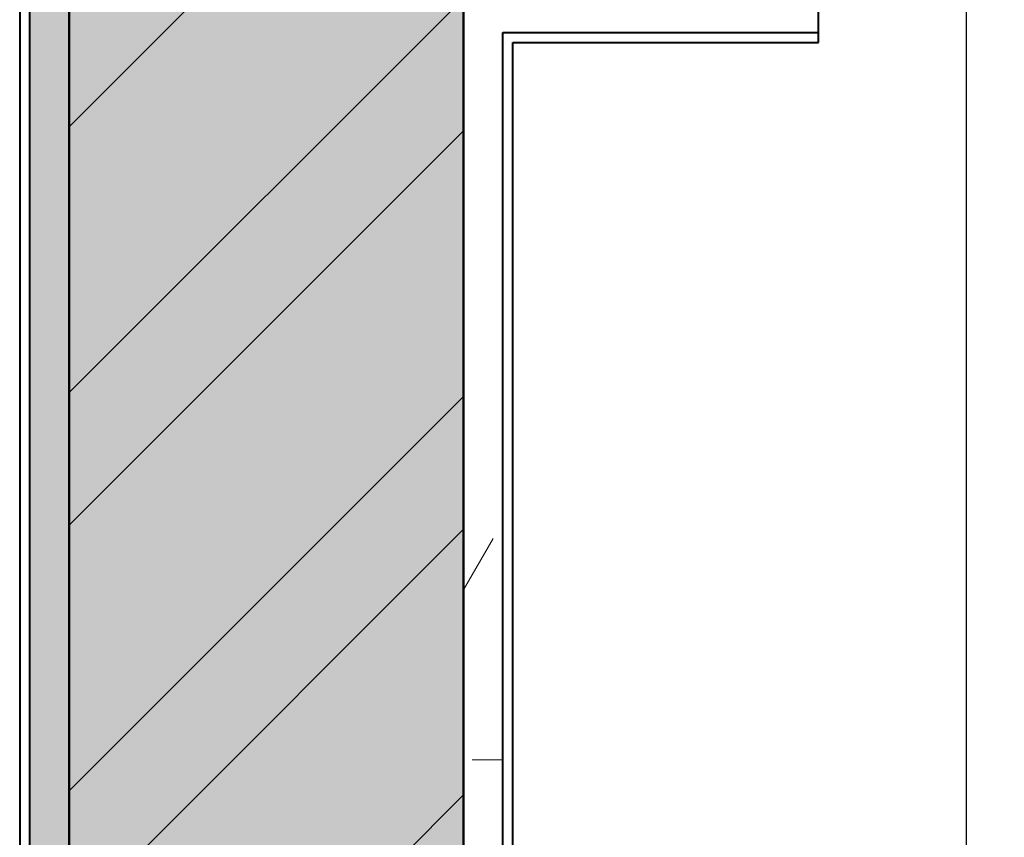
# Model space of a CAD drawing. Header units: millimetres. Extents: x -111 to 116289, y -9307 to 73893.
# Tile 111 of 128: x 82473 to 82972, y 49135 to 49550. Entities that reach past the tile are written whole.
import ezdxf

# ---------------------------------------------------------------- set-up
doc = ezdxf.new("R2010")
doc.units = ezdxf.units.MM
for name, color, linetype, lineweight in [('Двери', 7, 'Continuous', 18), ('Панель', 7, 'Continuous', 30), ('Стены разрез', 7, 'Continuous', 40), ('Стены штриховка', 7, 'Continuous', 40)]:
    doc.layers.add(name, color=color, linetype=linetype, lineweight=lineweight)
pattern_1 = [(0, (0, 0), (406.4, 101.6), [33.528, -271.272, 33.528, -271.272, -1625.6]), (0, (0, 0), (406.4, 101.6), [-609.6, 33.528, -576.072, 33.528, -271.272, -711.2]), (0, (0, 0), (406.4, 101.6), [-1524, 33.528, -169.672, 33.528, -474.472]), (120, (152.4, 50.8), (-291.188181, 301.1527241), [33.528, -271.272, 33.528, -271.272, -1625.6]), (120, (152.4, 50.8), (-291.188181, 301.1527241), [-609.6, 33.528, -576.072, 33.528, -271.272, -711.2]), (120, (152.4, 50.8), (-291.188181, 301.1527241), [-1524, 33.528, -169.672, 33.528, -474.472]), (240, (203.2, 254), (-115.211819, -402.7527241), [33.528, -271.272, 33.528, -271.272, -1625.6]), (240, (203.2, 254), (-115.211819, -402.7527241), [-609.6, 33.528, -576.072, 33.528, -271.272, -711.2]), (240, (203.2, 254), (-115.211819, -402.7527241), [-1524, 33.528, -169.672, 33.528, -474.472])]

# ---------------------------------------------------------------- blocks, each defined once
blk = doc.blocks.new('101_Дверь_Однопольная - _ПЧ_Мет_1000х2000_Лифтовой холл_EI60_Л-4431930-Оборудование_B2_-11_400__На лист секция 5_-11_400')
at = {"layer": 'Панель', "color": 253, "true_color": 0xaaaaaa}
blk.add_line((525, 100), (525, 1150), dxfattribs=at)
blk.add_arc((525, 100), 1050, 90, 180, dxfattribs=at)
blk = doc.blocks.new('135_SLK_GD_AR_rvt-1-Оборудование_B2_-11_400__На лист секция 5_-11_400')
at = {"layer": 'Стены разрез', "lineweight": 9, "true_color": 0xaaaaaa}
h = blk.add_hatch(dxfattribs=at)
h.set_pattern_fill('FP_4', color=253, style=0, pattern_type=2)
h.set_pattern_definition(pattern_1)
h.paths.add_polyline_path([(-12997104.66, -9292240.31), (-12997084.66, -9292240.31), (-12997084.66, -9291220.31), (-12997104.66, -9291220.31), (-12997104.66, -9291316.59)])
h.paths.add_polyline_path([(-12997104.66, -9290020.31), (-12997084.66, -9290020.31), (-12997084.66, -9281630.31), (-12997104.66, -9281630.31), (-12997104.66, -9286223.21)])
h = blk.add_hatch(dxfattribs=at)
h.set_pattern_fill('FP_1', color=253, style=0, pattern_type=2)
h.set_pattern_definition([(50, (0, 0), (218.6211678, -19.1267987), [22.86, -251.46]), (355, (0, 0), (-42.2918743, 229.2684153), [18.288, -201.168]), (100.451, (18.22, -1.6), (176.3310746, 210.139632), [19.428, -213.708]), (46.184, (0, 60.96), (325.29495, -50.4516404), [34.29, -377.19]), (96.636, (27.1, 56.76), (284.8830085, 296.912656), [29.142, -320.562]), (351.184, (0, 60.96), (284.8858166, 296.910704), [27.432, -301.752]), (21, (30.48, 45.72), (181.9375257, -122.7183205), [22.86, -251.46]), (326, (30.48, 45.72), (74.1622266, 221.0261817), [18.288, -201.168]), (71.451, (45.64, 35.5), (256.100348, 98.305262), [19.428, -213.708]), (37.5, (0, 0), (3.70638957, 101.46589536), [3.353, -195.377, 3.353, -200.863, -201.93]), (37.5, (0, 0), (3.70638957, 101.46589536), [-402.946, 3.353, -198.577]), (7.5, (0, 0), (80.18357624, 120.2165259), [3.353, -113.081, 3.353, -190.805, -76.962]), (7.5, (0, 0), (80.18357624, 120.2165259), [-310.591, 3.353, -73.609]), (327.5, (-67.97, 0), (162.70864647, -6.87497134), [3.353, -72.847, 3.353, -234.391, -315.468]), (327.5, (-67.97, 0), (162.70864647, -6.87497134), [-313.944, 3.353, -312.115]), (317.5, (-98.45, 0), (177.7546761, 30.511831), [3.353, -95.707, 3.353, -154.534, -224.028]), (317.5, (-98.45, 0), (177.7546761, 30.511831), [-256.946, 3.353, -220.675])])
h.paths.add_polyline_path([(-12997084.66, -9291600.31), (-12996884.66, -9291600.31), (-12996884.66, -9291220.31), (-12997084.66, -9291220.31), (-12997084.66, -9291316.59)])
h.paths.add_polyline_path([(-12996884.66, -9290020.31), (-12996884.66, -9281650.31), (-12997084.66, -9281650.31), (-12997084.66, -9290020.31), (-12996999.66, -9290020.31)])
h = blk.add_hatch(dxfattribs=at)
h.set_pattern_fill('FP_2', color=253, style=0, pattern_type=2)
h.set_pattern_definition([(45, (0, 0), (-101.0278814, 101.0278814), []), (45, (67.35, 0), (-101.0278814, 101.0278814), [])])
h.paths.add_polyline_path([(-12997084.66, -9291600.31), (-12996884.66, -9291600.31), (-12996884.66, -9291220.31), (-12997084.66, -9291220.31), (-12997084.66, -9291316.59)])
h.paths.add_polyline_path([(-12996884.66, -9290020.31), (-12996884.66, -9281650.31), (-12997084.66, -9281650.31), (-12997084.66, -9290020.31), (-12996999.66, -9290020.31)])
h = blk.add_hatch(dxfattribs=at)
h.set_pattern_fill('FP_4', color=253, style=0, pattern_type=2)
h.set_pattern_definition(pattern_1)
h.paths.add_polyline_path([(-12994834.66, -9281870.31), (-12994829.66, -9281870.31), (-12994829.66, -9281850.31), (-12995504.66, -9281850.31), (-12995504.66, -9281870.31), (-12994968.58, -9281870.31)])
h.paths.add_polyline_path([(-12996864.66, -9281870.31), (-12996704.66, -9281870.31), (-12996704.66, -9281850.31), (-12996884.66, -9281850.31), (-12996884.66, -9281870.31)])
h = blk.add_hatch(dxfattribs=at)
h.set_pattern_fill('FP_4', color=253, style=0, pattern_type=2)
h.set_pattern_definition(pattern_1)
h.paths.add_polyline_path([(-12996884.66, -9291400.31), (-12996864.66, -9291400.31), (-12996864.66, -9291220.31), (-12996884.66, -9291220.31), (-12996884.66, -9291316.59)])
h.paths.add_polyline_path([(-12996884.66, -9290020.31), (-12996864.66, -9290020.31), (-12996864.66, -9281870.31), (-12996884.66, -9281870.31), (-12996884.66, -9286223.21)])
at = {"layer": 'Стены разрез', "color": 253, "true_color": 0xaaaaaa}
for p, q in [((-12997109.66, -9281625.31), (-12997109.66, -9290020.31)), ((-12996884.66, -9281875.31), (-12996884.66, -9281850.31)), ((-12996884.66, -9281850.31), (-12996884.66, -9281870.31)), ((-12996704.66, -9281875.31), (-12996704.66, -9281850.31)), ((-12996859.66, -9281875.31), (-12996704.66, -9281875.31)), ((-12996859.66, -9290020.31), (-12996859.66, -9281875.31))]:
    blk.add_line(p, q, dxfattribs=at)
at = {"layer": 'Стены штриховка', "color": 253, "true_color": 0xaaaaaa}
for p, q in [((-12997104.66, -9281630.31), (-12997104.66, -9290020.31)), ((-12997084.66, -9281650.31), (-12997084.66, -9290020.31)), ((-12997084.66, -9290020.31), (-12997084.66, -9281650.31)), ((-12996884.66, -9281870.31), (-12996884.66, -9281875.31)), ((-12996864.66, -9281870.31), (-12996704.66, -9281870.31)), ((-12996864.66, -9281875.31), (-12996864.66, -9281870.31)), ((-12996884.66, -9290020.31), (-12996884.66, -9281875.31)), ((-12996884.66, -9281875.31), (-12996884.66, -9290020.31)), ((-12996864.66, -9290020.31), (-12996864.66, -9281875.31))]:
    blk.add_line(p, q, dxfattribs=at)
at = {"layer": 'Двери', "color": 253, "lineweight": 18, "true_color": 0xaaaaaa, "rotation": 180}
blk.add_blockref('101_Дверь_Однопольная - _ПЧ_Мет_1000х2000_Лифтовой холл_EI60_Л-4431930-Оборудование_B2_-11_400__На лист секция 5_-11_400', (-12996104.66, -9281750.31), dxfattribs=at)
blk = doc.blocks.new('A$Cffbd38bb')
at = {"lineweight": 5}
blk.add_blockref('135_SLK_GD_AR_rvt-1-Оборудование_B2_-11_400__На лист секция 5_-11_400', (13077777.11, 9330329.76), dxfattribs=at)

msp = doc.modelspace()

# ---------------------------------------------------------------- block references
msp.add_blockref('A$Cffbd38bb', (1805.72, 1084.05))

doc.saveas('drawing.dxf')
